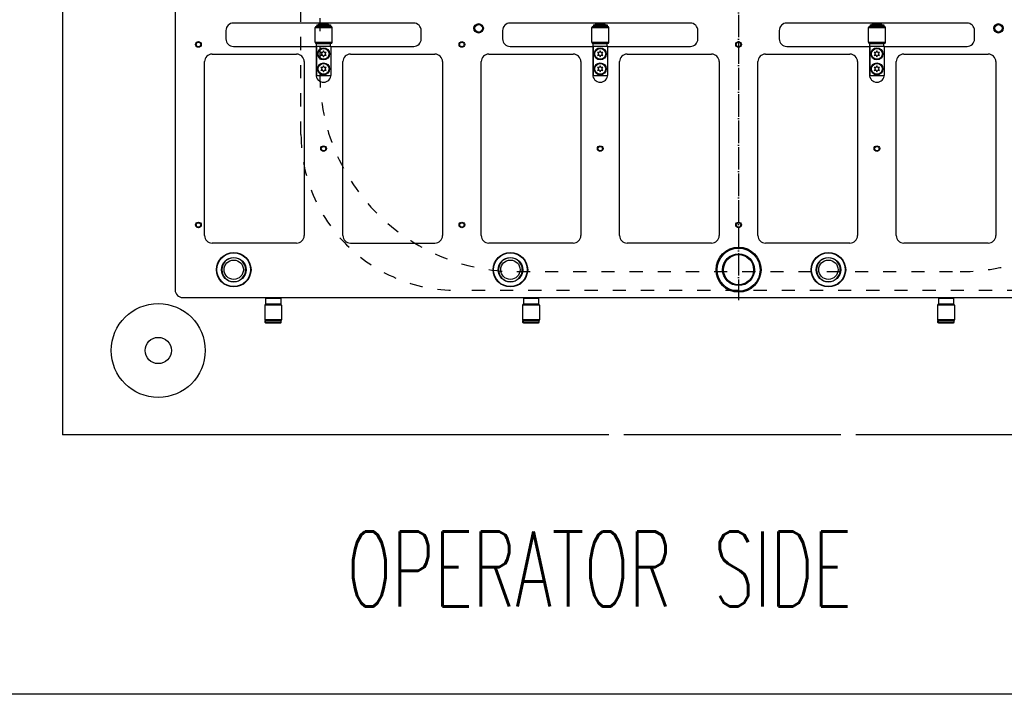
# Model space of a CAD drawing. Extents: x -1763 to 4575, y -3429 to 1051.
# Tile 36 of 174: x -383 to 141, y -2170 to -1811. Entities that reach past the tile are written whole.
import ezdxf

# ---------------------------------------------------------------- set-up
doc = ezdxf.new("R2010")
doc.units = 0
doc.linetypes.add('DASHED', pattern=[15, 7, -8])
doc.linetypes.add('DOT_CENTER', pattern=[14, 12, -1, 0, -1])
doc.layers.get('0').update_dxf_attribs({"linetype": 'CONTINUOUS'})
doc.layers.add('1', color=7, linetype='CONTINUOUS')
doc.styles.add('CONVERTER_1', font='txt.shx', dxfattribs={"width": 0.63})

# ---------------------------------------------------------------- blocks, each defined once
blk = doc.blocks.new('TEXT__610', base_point=(-2000, -2800))
at = {"layer": '1', "color": 1, "linetype": 'CONTINUOUS'}
blk.add_line((4500, -2170), (-700, -2170), dxfattribs=at)
blk = doc.blocks.new('HEADPLATE_TSK', base_point=(-401.37, -2707.76))
at = {"layer": '1', "color": 1, "linetype": 'DOT_CENTER'}
blk.add_line((0, -1483.75), (0, -1960), dxfattribs=at)
at = {"layer": '1', "color": 7, "linetype": 'DASHED'}
for p, q in [((-233, -1871.88), (-233, -1731.88)), ((-223, -1734.88), (-223, -1839.88)), ((-118, -1944.88), (118, -1944.88)), ((150, -1954.88), (-150, -1954.88)), ((-54.04, -2031.88), (-69.5, -2031.88)), ((69.5, -2031.88), (54.04, -2031.88))]:
    blk.add_line(p, q, dxfattribs=at)
at = {"layer": '1', "color": 7, "linetype": 'CONTINUOUS'}
for p, q in [((-360, -1756.72), (-360, -2031.88)), ((-69.5, -2031.88), (-360, -2031.88)), ((47.55, -2031.88), (-54.04, -2031.88)), ((54.04, -2031.88), (47.55, -2031.88)), ((370, -2031.88), (69.5, -2031.88))]:
    blk.add_line(p, q, dxfattribs=at)
for radius in [25, 7]:
    blk.add_circle((-309, -1986.88), radius, dxfattribs=at)
at = {"layer": '1', "color": 7, "linetype": 'DASHED'}
for centre, radius, start, end in [((-118, -1839.88), 105, 180, -90), ((118, -1839.88), 105, -90, 0), ((-150, -1871.88), 83, 180, -90)]:
    blk.add_arc(centre, radius, start, end, dxfattribs=at)
at = {"layer": '1', "color": 1, "style": 'CONVERTER_1', "width": 0.63}
blk.add_text('OPERATOR SIDE', height=40, dxfattribs=at).set_placement((-208.49, -2123.2))
blk = doc.blocks.new('DUT_BOARD__707', base_point=(284.31, -1929.7))
at = {"color": 1, "linetype": 'CONTINUOUS'}
for p, q in [((-280.31, -1829.02), (-235.31, -1829.02)), ((-206.65, -1829.02), (-161.65, -1829.02)), ((-132.99, -1829.02), (-87.99, -1829.02)), ((-59.33, -1829.02), (-14.33, -1829.02)), ((14.33, -1829.02), (59.33, -1829.02)), ((87.99, -1829.02), (132.99, -1829.02)), ((-284.31, -1925.7), (-284.31, -1833.02)), ((-231.31, -1833.02), (-231.31, -1925.7)), ((-210.65, -1925.7), (-210.65, -1833.02)), ((-157.65, -1833.02), (-157.65, -1925.7)), ((-136.99, -1925.7), (-136.99, -1833.02)), ((-83.99, -1833.02), (-83.99, -1925.7)), ((-63.33, -1925.7), (-63.33, -1833.02)), ((-10.33, -1833.02), (-10.33, -1925.7)), ((10.33, -1925.7), (10.33, -1833.02)), ((63.33, -1833.02), (63.33, -1925.7)), ((83.99, -1925.7), (83.99, -1833.02)), ((136.99, -1833.02), (136.99, -1925.7)), ((-235.31, -1929.7), (-280.31, -1929.7)), ((-206.65, -1929.7), (-161.65, -1929.7)), ((-87.99, -1929.7), (-132.99, -1929.7)), ((-14.33, -1929.7), (-59.33, -1929.7)), ((59.33, -1929.7), (14.33, -1929.7)), ((132.99, -1929.7), (87.99, -1929.7))]:
    blk.add_line(p, q, dxfattribs=at)
for centre, start, end in [((-280.31, -1833.02), 90, 180), ((-235.31, -1833.02), 0, 90), ((-206.65, -1833.02), 90, 180), ((-161.65, -1833.02), 0, 90), ((-132.99, -1833.02), 90, 180), ((-87.99, -1833.02), 0, 90), ((-59.33, -1833.02), 90, 180), ((-14.33, -1833.02), 0, 90), ((14.33, -1833.02), 90, 180), ((59.33, -1833.02), 0, 90), ((87.99, -1833.02), 90, 180), ((132.99, -1833.02), 0, 90), ((-280.31, -1925.7), 180, -90), ((-235.31, -1925.7), -90, 0), ((-206.65, -1925.7), 180, -90), ((-161.65, -1925.7), -90, 0), ((-132.99, -1925.7), 180, -90), ((-87.99, -1925.7), -90, 0), ((-59.33, -1925.7), 180, -90), ((-14.33, -1925.7), -90, 0), ((14.33, -1925.7), 180, -90), ((59.33, -1925.7), -90, 0), ((87.99, -1925.7), 180, -90), ((132.99, -1925.7), -90, 0)]:
    blk.add_arc(centre, 4, start, end, dxfattribs=at)
blk = doc.blocks.new('6960-0041-0_7__719', base_point=(-262.46, -1950.2))
at = {"color": 1, "linetype": 'CONTINUOUS'}
blk.add_circle((-268.81, -1943.85), 5.15, dxfattribs=at)
for start, end in [(0, 180), (180, 0)]:
    blk.add_arc((-268.81, -1943.85), 6.35, start, end, dxfattribs=at)
blk = doc.blocks.new('6960-0041-0_5__721', base_point=(54.18, -1950.2))
at = {"color": 1, "linetype": 'CONTINUOUS'}
blk.add_circle((47.83, -1943.85), 5.15, dxfattribs=at)
for start, end in [(0, 180), (180, 0)]:
    blk.add_arc((47.83, -1943.85), 6.35, start, end, dxfattribs=at)
blk = doc.blocks.new('6960-0041-0_6__722', base_point=(-115.14, -1950.2))
at = {"color": 1, "linetype": 'CONTINUOUS'}
blk.add_circle((-121.49, -1943.85), 5.15, dxfattribs=at)
for start, end in [(0, 180), (180, 0)]:
    blk.add_arc((-121.49, -1943.85), 6.35, start, end, dxfattribs=at)
blk = doc.blocks.new('HOLEPLUGS__723', base_point=(275.16, -1950.2))
for name, p in [('6960-0041-0_7__719', (-262.46, -1950.2)), ('6960-0041-0_6__722', (-115.14, -1950.2)), ('6960-0041-0_5__721', (54.18, -1950.2))]:
    blk.add_blockref(name, p)
blk = doc.blocks.new('21791-0S112_2__724', base_point=(85.66, -1511.91))
at = {"color": 1, "linetype": 'CONTINUOUS'}
for radius in [12, 11.45, 8.49, 8.03]:
    blk.add_circle((73.66, -1499.91), radius, dxfattribs=at)
blk = doc.blocks.new('21791-0S112_1__725', base_point=(-61.66, -1511.91))
at = {"color": 1, "linetype": 'CONTINUOUS'}
for radius in [12, 11.45, 8.49, 8.03]:
    blk.add_circle((-73.66, -1499.91), radius, dxfattribs=at)
blk = doc.blocks.new('21791-0S112__726', base_point=(12, -1955.85))
at = {"color": 1, "linetype": 'CONTINUOUS'}
for radius in [12, 11.45, 8.49, 8.02]:
    blk.add_circle((0, -1943.85), radius, dxfattribs=at)
blk = doc.blocks.new('BUSHINGS_INTERFACE__727', base_point=(85.66, -1955.85))
for name, p in [('21791-0S112_1__725', (-61.66, -1511.91)), ('21791-0S112_2__724', (85.66, -1511.91)), ('21791-0S112__726', (12, -1955.85))]:
    blk.add_blockref(name, p)
blk = doc.blocks.new('0515-2034-M3X12_1__728', base_point=(223.88, -1609.78))
at = {"color": 1, "linetype": 'CONTINUOUS'}
for p, q in [((219.59, -1606.08), (220.18, -1606.88)), ((220.58, -1606.19), (219.59, -1606.08)), ((220.18, -1606.88), (219.59, -1607.68)), ((219.59, -1607.68), (220.58, -1607.57)), ((220.98, -1605.28), (220.58, -1606.19)), ((220.58, -1607.57), (220.98, -1608.48)), ((221.38, -1606.19), (220.98, -1605.28)), ((220.98, -1608.48), (221.38, -1607.57)), ((222.37, -1606.08), (221.38, -1606.19)), ((221.38, -1607.57), (222.37, -1607.68)), ((221.78, -1606.88), (222.37, -1606.08)), ((222.37, -1607.68), (221.78, -1606.88))]:
    blk.add_line(p, q, dxfattribs=at)
blk.add_circle((220.98, -1606.88), 2.9, dxfattribs=at)
blk = doc.blocks.new('0515-2034_M3X12_0__729', base_point=(223.88, -1617.78))
at = {"color": 1, "linetype": 'CONTINUOUS'}
for p, q in [((219.59, -1614.08), (220.18, -1614.88)), ((220.58, -1614.19), (219.59, -1614.08)), ((220.98, -1613.28), (220.58, -1614.19)), ((221.38, -1614.19), (220.98, -1613.28)), ((222.37, -1614.08), (221.38, -1614.19)), ((221.78, -1614.88), (222.37, -1614.08)), ((220.18, -1614.88), (219.59, -1615.68)), ((219.59, -1615.68), (220.58, -1615.57)), ((220.58, -1615.57), (220.98, -1616.48)), ((220.98, -1616.48), (221.38, -1615.57)), ((221.38, -1615.57), (222.37, -1615.68)), ((222.37, -1615.68), (221.78, -1614.88))]:
    blk.add_line(p, q, dxfattribs=at)
blk.add_circle((220.98, -1614.88), 2.9, dxfattribs=at)
blk = doc.blocks.new('0515-2034_M3X12_11__730', base_point=(223.88, -1831.78))
at = {"color": 1, "linetype": 'CONTINUOUS'}
for p, q in [((219.59, -1828.08), (220.18, -1828.88)), ((220.58, -1828.19), (219.59, -1828.08)), ((220.18, -1828.88), (219.59, -1829.68)), ((219.59, -1829.68), (220.58, -1829.57)), ((220.98, -1827.28), (220.58, -1828.19)), ((220.58, -1829.57), (220.98, -1830.48)), ((221.38, -1828.19), (220.98, -1827.28)), ((220.98, -1830.48), (221.38, -1829.57)), ((222.37, -1828.08), (221.38, -1828.19)), ((221.38, -1829.57), (222.37, -1829.68)), ((221.78, -1828.88), (222.37, -1828.08)), ((222.37, -1829.68), (221.78, -1828.88))]:
    blk.add_line(p, q, dxfattribs=at)
blk.add_circle((220.98, -1828.88), 2.9, dxfattribs=at)
blk = doc.blocks.new('0515-2034_M3X12_12__731', base_point=(223.88, -1839.78))
at = {"color": 1, "linetype": 'CONTINUOUS'}
for p, q in [((219.59, -1836.08), (220.18, -1836.88)), ((220.58, -1836.19), (219.59, -1836.08)), ((220.18, -1836.88), (219.59, -1837.68)), ((219.59, -1837.68), (220.58, -1837.57)), ((220.98, -1835.28), (220.58, -1836.19)), ((220.58, -1837.57), (220.98, -1838.48)), ((221.38, -1836.19), (220.98, -1835.28)), ((220.98, -1838.48), (221.38, -1837.57)), ((222.37, -1836.08), (221.38, -1836.19)), ((221.38, -1837.57), (222.37, -1837.68)), ((221.78, -1836.88), (222.37, -1836.08)), ((222.37, -1837.68), (221.78, -1836.88))]:
    blk.add_line(p, q, dxfattribs=at)
blk.add_circle((220.98, -1836.88), 2.9, dxfattribs=at)
blk = doc.blocks.new('0515-2034_M3X12_13__732', base_point=(76.56, -1831.78))
at = {"color": 1, "linetype": 'CONTINUOUS'}
for p, q in [((72.27, -1828.08), (72.86, -1828.88)), ((73.26, -1828.19), (72.27, -1828.08)), ((72.86, -1828.88), (72.27, -1829.68)), ((72.27, -1829.68), (73.26, -1829.57)), ((73.66, -1827.28), (73.26, -1828.19)), ((73.26, -1829.57), (73.66, -1830.48)), ((74.06, -1828.19), (73.66, -1827.28)), ((73.66, -1830.48), (74.06, -1829.57)), ((75.05, -1828.08), (74.06, -1828.19)), ((74.06, -1829.57), (75.05, -1829.68)), ((74.46, -1828.88), (75.05, -1828.08)), ((75.05, -1829.68), (74.46, -1828.88))]:
    blk.add_line(p, q, dxfattribs=at)
blk.add_circle((73.66, -1828.88), 2.9, dxfattribs=at)
blk = doc.blocks.new('0515-2034_M3X12_10__733', base_point=(76.56, -1839.78))
at = {"color": 1, "linetype": 'CONTINUOUS'}
for p, q in [((72.27, -1836.08), (72.86, -1836.88)), ((73.26, -1836.19), (72.27, -1836.08)), ((72.86, -1836.88), (72.27, -1837.68)), ((72.27, -1837.68), (73.26, -1837.57)), ((73.66, -1835.28), (73.26, -1836.19)), ((73.26, -1837.57), (73.66, -1838.48)), ((74.06, -1836.19), (73.66, -1835.28)), ((73.66, -1838.48), (74.06, -1837.57)), ((75.05, -1836.08), (74.06, -1836.19)), ((74.06, -1837.57), (75.05, -1837.68)), ((74.46, -1836.88), (75.05, -1836.08)), ((75.05, -1837.68), (74.46, -1836.88))]:
    blk.add_line(p, q, dxfattribs=at)
blk.add_circle((73.66, -1836.88), 2.9, dxfattribs=at)
blk = doc.blocks.new('0515-2034_M3X12_2__734', base_point=(76.56, -1609.78))
at = {"color": 1, "linetype": 'CONTINUOUS'}
for p, q in [((72.27, -1606.08), (72.86, -1606.88)), ((73.26, -1606.19), (72.27, -1606.08)), ((72.86, -1606.88), (72.27, -1607.68)), ((72.27, -1607.68), (73.26, -1607.57)), ((73.66, -1605.28), (73.26, -1606.19)), ((73.26, -1607.57), (73.66, -1608.48)), ((74.06, -1606.19), (73.66, -1605.28)), ((73.66, -1608.48), (74.06, -1607.57)), ((75.05, -1606.08), (74.06, -1606.19)), ((74.06, -1607.57), (75.05, -1607.68)), ((74.46, -1606.88), (75.05, -1606.08)), ((75.05, -1607.68), (74.46, -1606.88))]:
    blk.add_line(p, q, dxfattribs=at)
blk.add_circle((73.66, -1606.88), 2.9, dxfattribs=at)
blk = doc.blocks.new('0515-2034_M3X12_3__735', base_point=(76.56, -1617.78))
at = {"color": 1, "linetype": 'CONTINUOUS'}
for p, q in [((72.27, -1614.08), (72.86, -1614.88)), ((73.26, -1614.19), (72.27, -1614.08)), ((73.66, -1613.28), (73.26, -1614.19)), ((74.06, -1614.19), (73.66, -1613.28)), ((75.05, -1614.08), (74.06, -1614.19)), ((74.46, -1614.88), (75.05, -1614.08)), ((72.86, -1614.88), (72.27, -1615.68)), ((72.27, -1615.68), (73.26, -1615.57)), ((73.26, -1615.57), (73.66, -1616.48)), ((73.66, -1616.48), (74.06, -1615.57)), ((74.06, -1615.57), (75.05, -1615.68)), ((75.05, -1615.68), (74.46, -1614.88))]:
    blk.add_line(p, q, dxfattribs=at)
blk.add_circle((73.66, -1614.88), 2.9, dxfattribs=at)
blk = doc.blocks.new('0515-2034_M3X12_3__736', base_point=(-70.76, -1617.78))
at = {"color": 1, "linetype": 'CONTINUOUS'}
for p, q in [((-75.05, -1614.08), (-74.46, -1614.88)), ((-74.06, -1614.19), (-75.05, -1614.08)), ((-73.66, -1613.28), (-74.06, -1614.19)), ((-73.26, -1614.19), (-73.66, -1613.28)), ((-72.27, -1614.08), (-73.26, -1614.19)), ((-72.86, -1614.88), (-72.27, -1614.08)), ((-74.46, -1614.88), (-75.05, -1615.68)), ((-75.05, -1615.68), (-74.06, -1615.57)), ((-74.06, -1615.57), (-73.66, -1616.48)), ((-73.66, -1616.48), (-73.26, -1615.57)), ((-73.26, -1615.57), (-72.27, -1615.68)), ((-72.27, -1615.68), (-72.86, -1614.88))]:
    blk.add_line(p, q, dxfattribs=at)
blk.add_circle((-73.66, -1614.88), 2.9, dxfattribs=at)
blk = doc.blocks.new('0515-2034_M3X12_8__737', base_point=(-70.76, -1839.78))
at = {"color": 1, "linetype": 'CONTINUOUS'}
for p, q in [((-75.05, -1836.08), (-74.46, -1836.88)), ((-74.06, -1836.19), (-75.05, -1836.08)), ((-74.46, -1836.88), (-75.05, -1837.68)), ((-75.05, -1837.68), (-74.06, -1837.57)), ((-73.66, -1835.28), (-74.06, -1836.19)), ((-74.06, -1837.57), (-73.66, -1838.48)), ((-73.26, -1836.19), (-73.66, -1835.28)), ((-73.66, -1838.48), (-73.26, -1837.57)), ((-72.27, -1836.08), (-73.26, -1836.19)), ((-73.26, -1837.57), (-72.27, -1837.68)), ((-72.86, -1836.88), (-72.27, -1836.08)), ((-72.27, -1837.68), (-72.86, -1836.88))]:
    blk.add_line(p, q, dxfattribs=at)
blk.add_circle((-73.66, -1836.88), 2.9, dxfattribs=at)
blk = doc.blocks.new('0515-2034_M3X12_9__738', base_point=(-70.76, -1831.78))
at = {"color": 1, "linetype": 'CONTINUOUS'}
for p, q in [((-75.05, -1828.08), (-74.46, -1828.88)), ((-74.06, -1828.19), (-75.05, -1828.08)), ((-74.46, -1828.88), (-75.05, -1829.68)), ((-75.05, -1829.68), (-74.06, -1829.57)), ((-73.66, -1827.28), (-74.06, -1828.19)), ((-74.06, -1829.57), (-73.66, -1830.48)), ((-73.26, -1828.19), (-73.66, -1827.28)), ((-73.66, -1830.48), (-73.26, -1829.57)), ((-72.27, -1828.08), (-73.26, -1828.19)), ((-73.26, -1829.57), (-72.27, -1829.68)), ((-72.86, -1828.88), (-72.27, -1828.08)), ((-72.27, -1829.68), (-72.86, -1828.88))]:
    blk.add_line(p, q, dxfattribs=at)
blk.add_circle((-73.66, -1828.88), 2.9, dxfattribs=at)
blk = doc.blocks.new('0515-2034_M3X12_6__739', base_point=(-218.08, -1839.78))
at = {"color": 1, "linetype": 'CONTINUOUS'}
for p, q in [((-222.37, -1836.08), (-221.78, -1836.88)), ((-221.38, -1836.19), (-222.37, -1836.08)), ((-221.78, -1836.88), (-222.37, -1837.68)), ((-222.37, -1837.68), (-221.38, -1837.57)), ((-220.98, -1835.28), (-221.38, -1836.19)), ((-221.38, -1837.57), (-220.98, -1838.48)), ((-220.58, -1836.19), (-220.98, -1835.28)), ((-220.98, -1838.48), (-220.58, -1837.57)), ((-219.59, -1836.08), (-220.58, -1836.19)), ((-220.58, -1837.57), (-219.59, -1837.68)), ((-220.18, -1836.88), (-219.59, -1836.08)), ((-219.59, -1837.68), (-220.18, -1836.88))]:
    blk.add_line(p, q, dxfattribs=at)
blk.add_circle((-220.98, -1836.88), 2.9, dxfattribs=at)
blk = doc.blocks.new('0515-2034_M3X12_7__740', base_point=(-218.08, -1831.78))
at = {"color": 1, "linetype": 'CONTINUOUS'}
for p, q in [((-222.37, -1828.08), (-221.78, -1828.88)), ((-221.38, -1828.19), (-222.37, -1828.08)), ((-221.78, -1828.88), (-222.37, -1829.68)), ((-222.37, -1829.68), (-221.38, -1829.57)), ((-220.98, -1827.28), (-221.38, -1828.19)), ((-221.38, -1829.57), (-220.98, -1830.48)), ((-220.58, -1828.19), (-220.98, -1827.28)), ((-220.98, -1830.48), (-220.58, -1829.57)), ((-219.59, -1828.08), (-220.58, -1828.19)), ((-220.58, -1829.57), (-219.59, -1829.68)), ((-220.18, -1828.88), (-219.59, -1828.08)), ((-219.59, -1829.68), (-220.18, -1828.88))]:
    blk.add_line(p, q, dxfattribs=at)
blk.add_circle((-220.98, -1828.88), 2.9, dxfattribs=at)
blk = doc.blocks.new('0515-2034_M3X12_5__741', base_point=(-218.08, -1617.78))
at = {"color": 1, "linetype": 'CONTINUOUS'}
for p, q in [((-222.37, -1614.08), (-221.78, -1614.88)), ((-221.38, -1614.19), (-222.37, -1614.08)), ((-220.98, -1613.28), (-221.38, -1614.19)), ((-220.58, -1614.19), (-220.98, -1613.28)), ((-219.59, -1614.08), (-220.58, -1614.19)), ((-220.18, -1614.88), (-219.59, -1614.08)), ((-221.78, -1614.88), (-222.37, -1615.68)), ((-222.37, -1615.68), (-221.38, -1615.57)), ((-221.38, -1615.57), (-220.98, -1616.48)), ((-220.98, -1616.48), (-220.58, -1615.57)), ((-220.58, -1615.57), (-219.59, -1615.68)), ((-219.59, -1615.68), (-220.18, -1614.88))]:
    blk.add_line(p, q, dxfattribs=at)
blk.add_circle((-220.98, -1614.88), 2.9, dxfattribs=at)
blk = doc.blocks.new('0515-2034_M3X12_4__742', base_point=(-218.08, -1609.78))
at = {"color": 1, "linetype": 'CONTINUOUS'}
for p, q in [((-222.37, -1606.08), (-221.78, -1606.88)), ((-221.38, -1606.19), (-222.37, -1606.08)), ((-221.78, -1606.88), (-222.37, -1607.68)), ((-222.37, -1607.68), (-221.38, -1607.57)), ((-220.98, -1605.28), (-221.38, -1606.19)), ((-221.38, -1607.57), (-220.98, -1608.48)), ((-220.58, -1606.19), (-220.98, -1605.28)), ((-220.98, -1608.48), (-220.58, -1607.57)), ((-219.59, -1606.08), (-220.58, -1606.19)), ((-220.58, -1607.57), (-219.59, -1607.68)), ((-220.18, -1606.88), (-219.59, -1606.08)), ((-219.59, -1607.68), (-220.18, -1606.88))]:
    blk.add_line(p, q, dxfattribs=at)
blk.add_circle((-220.98, -1606.88), 2.9, dxfattribs=at)
blk = doc.blocks.new('0515-2034_M3X12_2__743', base_point=(-70.76, -1609.78))
at = {"color": 1, "linetype": 'CONTINUOUS'}
for p, q in [((-75.05, -1606.08), (-74.46, -1606.88)), ((-74.06, -1606.19), (-75.05, -1606.08)), ((-74.46, -1606.88), (-75.05, -1607.68)), ((-75.05, -1607.68), (-74.06, -1607.57)), ((-73.66, -1605.28), (-74.06, -1606.19)), ((-74.06, -1607.57), (-73.66, -1608.48)), ((-73.26, -1606.19), (-73.66, -1605.28)), ((-73.66, -1608.48), (-73.26, -1607.57)), ((-72.27, -1606.08), (-73.26, -1606.19)), ((-73.26, -1607.57), (-72.27, -1607.68)), ((-72.86, -1606.88), (-72.27, -1606.08)), ((-72.27, -1607.68), (-72.86, -1606.88))]:
    blk.add_line(p, q, dxfattribs=at)
blk.add_circle((-73.66, -1606.88), 2.9, dxfattribs=at)
blk = doc.blocks.new('SCREWSET_STIFFENER__744', base_point=(223.88, -1839.78))
for name, p in [('0515-2034_M3X12_4__742', (-218.08, -1609.78)), ('0515-2034_M3X12_2__743', (-70.76, -1609.78)), ('0515-2034_M3X12_2__734', (76.56, -1609.78)), ('0515-2034-M3X12_1__728', (223.88, -1609.78)), ('0515-2034_M3X12_5__741', (-218.08, -1617.78)), ('0515-2034_M3X12_3__736', (-70.76, -1617.78)), ('0515-2034_M3X12_3__735', (76.56, -1617.78)), ('0515-2034_M3X12_0__729', (223.88, -1617.78)), ('0515-2034_M3X12_7__740', (-218.08, -1831.78)), ('0515-2034_M3X12_9__738', (-70.76, -1831.78)), ('0515-2034_M3X12_13__732', (76.56, -1831.78)), ('0515-2034_M3X12_11__730', (223.88, -1831.78)), ('0515-2034_M3X12_6__739', (-218.08, -1839.78)), ('0515-2034_M3X12_8__737', (-70.76, -1839.78)), ('0515-2034_M3X12_10__733', (76.56, -1839.78)), ('0515-2034_M3X12_12__731', (223.88, -1839.78))]:
    blk.add_blockref(name, p)
blk = doc.blocks.new('24791-0S111__750', base_point=(-243.81, -1962.18))
at = {"color": 1, "linetype": 'CONTINUOUS'}
for p, q in [((-251.61, -1958.88), (-251.81, -1959.08)), ((-251.81, -1959.08), (-251.81, -1961.98)), ((-251.81, -1959.08), (-247.81, -1959.08)), ((-251.61, -1958.88), (-247.81, -1958.88)), ((-247.81, -1958.88), (-244.01, -1958.88)), ((-247.81, -1959.08), (-243.81, -1959.08)), ((-244.01, -1958.88), (-243.81, -1959.08)), ((-243.81, -1959.08), (-243.81, -1961.98)), ((-251.81, -1961.98), (-247.81, -1961.98)), ((-251.61, -1962.18), (-251.81, -1961.98)), ((-251.61, -1962.18), (-247.81, -1962.18)), ((-247.81, -1961.98), (-243.81, -1961.98)), ((-247.81, -1962.18), (-244.01, -1962.18)), ((-244.01, -1962.18), (-243.81, -1961.98))]:
    blk.add_line(p, q, dxfattribs=at)
blk = doc.blocks.new('BEARING_HK0509__751', base_point=(-243.31, -1971.18))
at = {"color": 1, "linetype": 'CONTINUOUS'}
for p, q in [((-243.31, -1962.78), (-252.31, -1962.78)), ((-252.31, -1962.78), (-252.31, -1970.58)), ((-251.61, -1962.18), (-251.71, -1962.18)), ((-251.61, -1962.18), (-247.81, -1962.18)), ((-247.81, -1962.18), (-244.01, -1962.18)), ((-243.91, -1962.18), (-244.01, -1962.18)), ((-243.31, -1962.78), (-243.31, -1970.58)), ((-243.31, -1970.58), (-252.31, -1970.58)), ((-250.31, -1971.18), (-251.71, -1971.18)), ((-245.31, -1971.18), (-250.31, -1971.18)), ((-243.91, -1971.18), (-245.31, -1971.18))]:
    blk.add_line(p, q, dxfattribs=at)
for centre, start, end in [((-251.71, -1962.78), 90, 180), ((-243.91, -1962.78), 0, 90), ((-251.71, -1970.58), 180, -90), ((-243.91, -1970.58), -90, 0)]:
    blk.add_arc(centre, 0.6, start, end, dxfattribs=at)
blk = doc.blocks.new('E2812-23753-0__752', base_point=(-243.51, -1972.18))
at = {"color": 1, "linetype": 'CONTINUOUS'}
for p, q in [((-250.31, -1958.68), (-250.31, -1958.88)), ((-245.31, -1958.68), (-245.31, -1958.88)), ((-252.11, -1971.88), (-252.11, -1971.18)), ((-252.11, -1971.18), (-251.71, -1971.18)), ((-250.31, -1971.18), (-251.71, -1971.18)), ((-245.31, -1971.18), (-250.31, -1971.18)), ((-243.91, -1971.18), (-245.31, -1971.18)), ((-243.91, -1971.18), (-243.51, -1971.18)), ((-243.51, -1971.88), (-243.51, -1971.18)), ((-251.81, -1972.18), (-252.11, -1971.88)), ((-252.11, -1971.88), (-243.51, -1971.88)), ((-251.81, -1972.18), (-243.81, -1972.18)), ((-243.81, -1972.18), (-243.51, -1971.88))]:
    blk.add_line(p, q, dxfattribs=at)
blk = doc.blocks.new('BEARING_ASSY1_4__753', base_point=(-243.31, -1972.18))
for name, p in [('E2812-23753-0__752', (-243.51, -1972.18)), ('24791-0S111__750', (-243.81, -1962.18)), ('BEARING_HK0509__751', (-243.31, -1971.18))]:
    blk.add_blockref(name, p)
blk = doc.blocks.new('24791-0S111__754', base_point=(-106.49, -1962.18))
at = {"color": 1, "linetype": 'CONTINUOUS'}
for p, q in [((-114.29, -1958.88), (-114.49, -1959.08)), ((-114.49, -1959.08), (-114.49, -1961.98)), ((-114.49, -1959.08), (-110.49, -1959.08)), ((-114.29, -1958.88), (-110.49, -1958.88)), ((-110.49, -1958.88), (-106.69, -1958.88)), ((-110.49, -1959.08), (-106.49, -1959.08)), ((-106.69, -1958.88), (-106.49, -1959.08)), ((-106.49, -1959.08), (-106.49, -1961.98)), ((-114.49, -1961.98), (-110.49, -1961.98)), ((-114.29, -1962.18), (-114.49, -1961.98)), ((-114.29, -1962.18), (-110.49, -1962.18)), ((-110.49, -1961.98), (-106.49, -1961.98)), ((-110.49, -1962.18), (-106.69, -1962.18)), ((-106.69, -1962.18), (-106.49, -1961.98))]:
    blk.add_line(p, q, dxfattribs=at)
blk = doc.blocks.new('BEARING_HK0509__755', base_point=(-105.99, -1971.18))
at = {"color": 1, "linetype": 'CONTINUOUS'}
for p, q in [((-114.99, -1962.78), (-114.99, -1970.58)), ((-105.99, -1962.78), (-114.99, -1962.78)), ((-114.29, -1962.18), (-114.39, -1962.18)), ((-114.29, -1962.18), (-110.49, -1962.18)), ((-110.49, -1962.18), (-106.69, -1962.18)), ((-106.59, -1962.18), (-106.69, -1962.18)), ((-105.99, -1962.78), (-105.99, -1970.58)), ((-105.99, -1970.58), (-114.99, -1970.58)), ((-112.99, -1971.18), (-114.39, -1971.18)), ((-107.99, -1971.18), (-112.99, -1971.18)), ((-106.59, -1971.18), (-107.99, -1971.18))]:
    blk.add_line(p, q, dxfattribs=at)
for centre, start, end in [((-114.39, -1962.78), 90, 180), ((-106.59, -1962.78), 0, 90), ((-114.39, -1970.58), 180, -90), ((-106.59, -1970.58), -90, 0)]:
    blk.add_arc(centre, 0.6, start, end, dxfattribs=at)
blk = doc.blocks.new('E2812-23753-0__756', base_point=(-106.19, -1972.18))
at = {"color": 1, "linetype": 'CONTINUOUS'}
for p, q in [((-112.99, -1958.68), (-112.99, -1958.88)), ((-107.99, -1958.68), (-107.99, -1958.88)), ((-114.79, -1971.18), (-114.39, -1971.18)), ((-114.79, -1971.88), (-114.79, -1971.18)), ((-112.99, -1971.18), (-114.39, -1971.18)), ((-107.99, -1971.18), (-112.99, -1971.18)), ((-106.59, -1971.18), (-107.99, -1971.18)), ((-106.59, -1971.18), (-106.19, -1971.18)), ((-106.19, -1971.88), (-106.19, -1971.18)), ((-114.79, -1971.88), (-106.19, -1971.88)), ((-114.49, -1972.18), (-114.79, -1971.88)), ((-114.49, -1972.18), (-106.49, -1972.18)), ((-106.49, -1972.18), (-106.19, -1971.88))]:
    blk.add_line(p, q, dxfattribs=at)
blk = doc.blocks.new('BEARING_ASSY1_5__757', base_point=(-105.99, -1972.18))
for name, p in [('E2812-23753-0__756', (-106.19, -1972.18)), ('24791-0S111__754', (-106.49, -1962.18)), ('BEARING_HK0509__755', (-105.99, -1971.18))]:
    blk.add_blockref(name, p)
blk = doc.blocks.new('24791-0S111__762', base_point=(114.49, -1962.18))
at = {"color": 1, "linetype": 'CONTINUOUS'}
for p, q in [((106.69, -1958.88), (106.49, -1959.08)), ((106.49, -1959.08), (106.49, -1961.98)), ((106.49, -1959.08), (110.49, -1959.08)), ((106.69, -1958.88), (110.49, -1958.88)), ((110.49, -1958.88), (114.29, -1958.88)), ((110.49, -1959.08), (114.49, -1959.08)), ((114.29, -1958.88), (114.49, -1959.08)), ((114.49, -1959.08), (114.49, -1961.98)), ((106.49, -1961.98), (110.49, -1961.98)), ((106.69, -1962.18), (106.49, -1961.98)), ((106.69, -1962.18), (110.49, -1962.18)), ((110.49, -1961.98), (114.49, -1961.98)), ((110.49, -1962.18), (114.29, -1962.18)), ((114.29, -1962.18), (114.49, -1961.98))]:
    blk.add_line(p, q, dxfattribs=at)
blk = doc.blocks.new('BEARING_HK0509__763', base_point=(114.99, -1971.18))
at = {"color": 1, "linetype": 'CONTINUOUS'}
for p, q in [((105.99, -1962.78), (105.99, -1970.58)), ((114.99, -1962.78), (105.99, -1962.78)), ((106.69, -1962.18), (106.59, -1962.18)), ((106.69, -1962.18), (110.49, -1962.18)), ((110.49, -1962.18), (114.29, -1962.18)), ((114.39, -1962.18), (114.29, -1962.18)), ((114.99, -1962.78), (114.99, -1970.58)), ((114.99, -1970.58), (105.99, -1970.58)), ((107.99, -1971.18), (106.59, -1971.18)), ((112.99, -1971.18), (107.99, -1971.18)), ((114.39, -1971.18), (112.99, -1971.18))]:
    blk.add_line(p, q, dxfattribs=at)
for centre, start, end in [((106.59, -1962.78), 90, 180), ((114.39, -1962.78), 0, 90), ((106.59, -1970.58), 180, -90), ((114.39, -1970.58), -90, 0)]:
    blk.add_arc(centre, 0.6, start, end, dxfattribs=at)
blk = doc.blocks.new('E2812-23753-0__764', base_point=(114.79, -1972.18))
at = {"color": 1, "linetype": 'CONTINUOUS'}
for p, q in [((107.99, -1958.68), (107.99, -1958.88)), ((112.99, -1958.68), (112.99, -1958.88)), ((106.19, -1971.18), (106.59, -1971.18)), ((106.19, -1971.88), (106.19, -1971.18)), ((107.99, -1971.18), (106.59, -1971.18)), ((112.99, -1971.18), (107.99, -1971.18)), ((114.39, -1971.18), (112.99, -1971.18)), ((114.39, -1971.18), (114.79, -1971.18)), ((114.79, -1971.88), (114.79, -1971.18)), ((106.49, -1972.18), (106.19, -1971.88)), ((106.19, -1971.88), (114.79, -1971.88)), ((106.49, -1972.18), (114.49, -1972.18)), ((114.49, -1972.18), (114.79, -1971.88))]:
    blk.add_line(p, q, dxfattribs=at)
blk = doc.blocks.new('BEARING_ASSY1_7__765', base_point=(114.99, -1972.18))
for name, p in [('E2812-23753-0__764', (114.79, -1972.18)), ('24791-0S111__762', (114.49, -1962.18)), ('BEARING_HK0509__763', (114.99, -1971.18))]:
    blk.add_blockref(name, p)
blk = doc.blocks.new('BEARING_HK0509__770', base_point=(78.16, -1823.28))
at = {"color": 1, "linetype": 'CONTINUOUS'}
for p, q in [((69.16, -1822.68), (69.16, -1814.88)), ((69.16, -1814.88), (78.16, -1814.88)), ((69.76, -1814.28), (77.56, -1814.28)), ((78.16, -1822.68), (78.16, -1814.88)), ((69.16, -1822.68), (78.16, -1822.68)), ((69.76, -1823.28), (69.96, -1823.28)), ((69.96, -1823.28), (71.16, -1823.28)), ((71.16, -1823.28), (76.16, -1823.28)), ((76.16, -1823.28), (77.36, -1823.28)), ((77.36, -1823.28), (77.56, -1823.28))]:
    blk.add_line(p, q, dxfattribs=at)
for centre, start, end in [((69.76, -1814.88), 90, 180), ((77.56, -1814.88), 0, 90), ((69.76, -1822.68), 180, -90), ((77.56, -1822.68), -90, 0)]:
    blk.add_arc(centre, 0.6, start, end, dxfattribs=at)
blk = doc.blocks.new('WASHER1__771', base_point=(77.31, -1814.08))
at = {"color": 1, "linetype": 'CONTINUOUS'}
for p, q in [((70.01, -1813.48), (77.31, -1813.48)), ((70.01, -1813.48), (70.01, -1814.08)), ((77.31, -1813.48), (77.31, -1814.08)), ((70.01, -1814.08), (71.16, -1814.08)), ((71.16, -1814.08), (72.06, -1814.08)), ((72.06, -1814.08), (73.66, -1814.08)), ((73.66, -1814.08), (75.26, -1814.08)), ((75.26, -1814.08), (76.16, -1814.08)), ((76.16, -1814.08), (77.31, -1814.08))]:
    blk.add_line(p, q, dxfattribs=at)
blk = doc.blocks.new('23796-0S111__772', base_point=(77.46, -1840.38))
at = {"color": 1, "linetype": 'CONTINUOUS'}
for p, q in [((71.36, -1812.78), (71.16, -1812.98)), ((71.16, -1813.38), (71.16, -1812.98)), ((71.16, -1812.98), (73.66, -1812.98)), ((71.16, -1813.38), (72.06, -1813.38)), ((75.96, -1812.78), (71.36, -1812.78)), ((72.06, -1813.38), (72.06, -1813.48)), ((72.06, -1813.38), (73.66, -1813.38)), ((73.66, -1812.98), (76.16, -1812.98)), ((73.66, -1813.38), (75.26, -1813.38)), ((75.26, -1813.38), (75.26, -1813.48)), ((75.26, -1813.38), (76.16, -1813.38)), ((75.96, -1812.78), (76.16, -1812.98)), ((76.16, -1813.38), (76.16, -1812.98)), ((71.16, -1814.28), (71.16, -1814.08)), ((71.16, -1814.08), (72.06, -1814.08)), ((72.06, -1814.08), (73.66, -1814.08)), ((73.66, -1814.08), (75.26, -1814.08)), ((75.26, -1814.08), (76.16, -1814.08)), ((76.16, -1814.28), (76.16, -1814.08)), ((69.96, -1824.88), (69.96, -1823.28)), ((69.96, -1823.28), (71.16, -1823.28)), ((71.16, -1823.28), (76.16, -1823.28)), ((76.16, -1823.28), (77.36, -1823.28)), ((77.36, -1824.88), (77.36, -1823.28)), ((69.86, -1824.88), (69.86, -1840.38)), ((69.96, -1824.88), (69.86, -1824.88)), ((77.36, -1824.88), (69.96, -1824.88)), ((77.46, -1824.88), (77.36, -1824.88)), ((77.46, -1824.88), (77.46, -1840.38)), ((69.86, -1840.38), (77.46, -1840.38))]:
    blk.add_line(p, q, dxfattribs=at)
for centre in [(73.66, -1828.88), (73.66, -1836.88)]:
    blk.add_circle(centre, 3.2, dxfattribs=at)
blk = doc.blocks.new('BEARING_ASSY2_6__773', base_point=(78.16, -1840.38))
for name, p in [('23796-0S111__772', (77.46, -1840.38)), ('WASHER1__771', (77.31, -1814.08)), ('BEARING_HK0509__770', (78.16, -1823.28))]:
    blk.add_blockref(name, p)
blk = doc.blocks.new('WASHER1__782', base_point=(-70.01, -1814.08))
at = {"color": 1, "linetype": 'CONTINUOUS'}
for p, q in [((-77.31, -1813.48), (-77.31, -1814.08)), ((-77.31, -1813.48), (-70.01, -1813.48)), ((-70.01, -1813.48), (-70.01, -1814.08)), ((-77.31, -1814.08), (-76.16, -1814.08)), ((-76.16, -1814.08), (-75.26, -1814.08)), ((-75.26, -1814.08), (-73.66, -1814.08)), ((-73.66, -1814.08), (-72.06, -1814.08)), ((-72.06, -1814.08), (-71.16, -1814.08)), ((-71.16, -1814.08), (-70.01, -1814.08))]:
    blk.add_line(p, q, dxfattribs=at)
blk = doc.blocks.new('23796-0S111__783', base_point=(-69.86, -1840.38))
at = {"color": 1, "linetype": 'CONTINUOUS'}
for p, q in [((-75.96, -1812.78), (-76.16, -1812.98)), ((-76.16, -1812.98), (-73.66, -1812.98)), ((-76.16, -1813.38), (-76.16, -1812.98)), ((-76.16, -1813.38), (-75.26, -1813.38)), ((-71.36, -1812.78), (-75.96, -1812.78)), ((-75.26, -1813.38), (-75.26, -1813.48)), ((-75.26, -1813.38), (-73.66, -1813.38)), ((-73.66, -1812.98), (-71.16, -1812.98)), ((-73.66, -1813.38), (-72.06, -1813.38)), ((-72.06, -1813.38), (-71.16, -1813.38)), ((-72.06, -1813.38), (-72.06, -1813.48)), ((-71.36, -1812.78), (-71.16, -1812.98)), ((-71.16, -1813.38), (-71.16, -1812.98)), ((-76.16, -1814.08), (-75.26, -1814.08)), ((-76.16, -1814.28), (-76.16, -1814.08)), ((-75.26, -1814.08), (-73.66, -1814.08)), ((-73.66, -1814.08), (-72.06, -1814.08)), ((-72.06, -1814.08), (-71.16, -1814.08)), ((-71.16, -1814.28), (-71.16, -1814.08)), ((-77.36, -1823.28), (-76.16, -1823.28)), ((-77.36, -1824.88), (-77.36, -1823.28)), ((-76.16, -1823.28), (-71.16, -1823.28)), ((-71.16, -1823.28), (-69.96, -1823.28)), ((-69.96, -1824.88), (-69.96, -1823.28)), ((-77.36, -1824.88), (-77.46, -1824.88)), ((-77.46, -1824.88), (-77.46, -1840.38)), ((-69.96, -1824.88), (-77.36, -1824.88)), ((-69.86, -1824.88), (-69.96, -1824.88)), ((-69.86, -1824.88), (-69.86, -1840.38)), ((-77.46, -1840.38), (-69.86, -1840.38))]:
    blk.add_line(p, q, dxfattribs=at)
for centre in [(-73.66, -1828.88), (-73.66, -1836.88)]:
    blk.add_circle(centre, 3.2, dxfattribs=at)
blk = doc.blocks.new('BEARING_HK0509__784', base_point=(-69.16, -1823.28))
at = {"color": 1, "linetype": 'CONTINUOUS'}
for p, q in [((-78.16, -1822.68), (-78.16, -1814.88)), ((-78.16, -1814.88), (-69.16, -1814.88)), ((-77.56, -1814.28), (-69.76, -1814.28)), ((-69.16, -1822.68), (-69.16, -1814.88)), ((-78.16, -1822.68), (-69.16, -1822.68)), ((-77.56, -1823.28), (-77.36, -1823.28)), ((-77.36, -1823.28), (-76.16, -1823.28)), ((-76.16, -1823.28), (-71.16, -1823.28)), ((-71.16, -1823.28), (-69.96, -1823.28)), ((-69.96, -1823.28), (-69.76, -1823.28))]:
    blk.add_line(p, q, dxfattribs=at)
for centre, start, end in [((-77.56, -1814.88), 90, 180), ((-69.76, -1814.88), 0, 90), ((-77.56, -1822.68), 180, -90), ((-69.76, -1822.68), -90, 0)]:
    blk.add_arc(centre, 0.6, start, end, dxfattribs=at)
blk = doc.blocks.new('BEARING_ASSY2_5__785', base_point=(-69.16, -1840.38))
for name, p in [('23796-0S111__783', (-69.86, -1840.38)), ('WASHER1__782', (-70.01, -1814.08)), ('BEARING_HK0509__784', (-69.16, -1823.28))]:
    blk.add_blockref(name, p)
blk = doc.blocks.new('WASHER1__790', base_point=(-217.33, -1814.08))
at = {"color": 1, "linetype": 'CONTINUOUS'}
for p, q in [((-224.63, -1813.48), (-217.33, -1813.48)), ((-224.63, -1813.48), (-224.63, -1814.08)), ((-217.33, -1813.48), (-217.33, -1814.08)), ((-224.63, -1814.08), (-223.48, -1814.08)), ((-223.48, -1814.08), (-222.58, -1814.08)), ((-222.58, -1814.08), (-220.98, -1814.08)), ((-220.98, -1814.08), (-219.38, -1814.08)), ((-219.38, -1814.08), (-218.48, -1814.08)), ((-218.48, -1814.08), (-217.33, -1814.08))]:
    blk.add_line(p, q, dxfattribs=at)
blk = doc.blocks.new('23796-0S111__791', base_point=(-217.18, -1840.38))
at = {"color": 1, "linetype": 'CONTINUOUS'}
for p, q in [((-223.28, -1812.78), (-223.48, -1812.98)), ((-223.48, -1812.98), (-220.98, -1812.98)), ((-223.48, -1813.38), (-223.48, -1812.98)), ((-223.48, -1813.38), (-222.58, -1813.38)), ((-218.68, -1812.78), (-223.28, -1812.78)), ((-222.58, -1813.38), (-222.58, -1813.48)), ((-222.58, -1813.38), (-220.98, -1813.38)), ((-220.98, -1812.98), (-218.48, -1812.98)), ((-220.98, -1813.38), (-219.38, -1813.38)), ((-219.38, -1813.38), (-219.38, -1813.48)), ((-219.38, -1813.38), (-218.48, -1813.38)), ((-218.68, -1812.78), (-218.48, -1812.98)), ((-218.48, -1813.38), (-218.48, -1812.98)), ((-223.48, -1814.28), (-223.48, -1814.08)), ((-223.48, -1814.08), (-222.58, -1814.08)), ((-222.58, -1814.08), (-220.98, -1814.08)), ((-220.98, -1814.08), (-219.38, -1814.08)), ((-219.38, -1814.08), (-218.48, -1814.08)), ((-218.48, -1814.28), (-218.48, -1814.08)), ((-224.68, -1824.88), (-224.68, -1823.28)), ((-224.68, -1823.28), (-223.48, -1823.28)), ((-223.48, -1823.28), (-218.48, -1823.28)), ((-218.48, -1823.28), (-217.28, -1823.28)), ((-217.28, -1824.88), (-217.28, -1823.28)), ((-224.78, -1824.88), (-224.78, -1840.38)), ((-224.68, -1824.88), (-224.78, -1824.88)), ((-217.28, -1824.88), (-224.68, -1824.88)), ((-217.18, -1824.88), (-217.28, -1824.88)), ((-217.18, -1824.88), (-217.18, -1840.38)), ((-224.78, -1840.38), (-217.18, -1840.38))]:
    blk.add_line(p, q, dxfattribs=at)
for centre in [(-220.98, -1828.88), (-220.98, -1836.88)]:
    blk.add_circle(centre, 3.2, dxfattribs=at)
blk = doc.blocks.new('BEARING_HK0509__792', base_point=(-216.48, -1823.28))
at = {"color": 1, "linetype": 'CONTINUOUS'}
for p, q in [((-225.48, -1822.68), (-225.48, -1814.88)), ((-225.48, -1814.88), (-216.48, -1814.88)), ((-224.88, -1814.28), (-217.08, -1814.28)), ((-216.48, -1822.68), (-216.48, -1814.88)), ((-225.48, -1822.68), (-216.48, -1822.68)), ((-224.88, -1823.28), (-224.68, -1823.28)), ((-224.68, -1823.28), (-223.48, -1823.28)), ((-223.48, -1823.28), (-218.48, -1823.28)), ((-218.48, -1823.28), (-217.28, -1823.28)), ((-217.28, -1823.28), (-217.08, -1823.28))]:
    blk.add_line(p, q, dxfattribs=at)
for centre, start, end in [((-224.88, -1814.88), 90, 180), ((-217.08, -1814.88), 0, 90), ((-224.88, -1822.68), 180, -90), ((-217.08, -1822.68), -90, 0)]:
    blk.add_arc(centre, 0.6, start, end, dxfattribs=at)
blk = doc.blocks.new('BEARING_ASSY2_4__793', base_point=(-216.48, -1840.38))
for name, p in [('23796-0S111__791', (-217.18, -1840.38)), ('WASHER1__790', (-217.33, -1814.08)), ('BEARING_HK0509__792', (-216.48, -1823.28))]:
    blk.add_blockref(name, p)
blk = doc.blocks.new('BEARINGS__814', base_point=(252.31, -1972.18))
for name, p in [('BEARING_ASSY2_4__793', (-216.48, -1840.38)), ('BEARING_ASSY2_5__785', (-69.16, -1840.38)), ('BEARING_ASSY2_6__773', (78.16, -1840.38)), ('BEARING_ASSY1_4__753', (-243.31, -1972.18)), ('BEARING_ASSY1_5__757', (-105.99, -1972.18)), ('BEARING_ASSY1_7__765', (114.99, -1972.18))]:
    blk.add_blockref(name, p)
blk = doc.blocks.new('SMALLPARTS__815', base_point=(340, -1972.18))
for name, p in [('BEARINGS__814', (252.31, -1972.18)), ('BUSHINGS_INTERFACE__727', (85.66, -1955.85)), ('HOLEPLUGS__723', (275.16, -1950.2)), ('SCREWSET_STIFFENER__744', (223.88, -1839.78))]:
    blk.add_blockref(name, p)
blk = doc.blocks.new('E7018-24101__816', base_point=(300, -1958.68))
at = {"color": 1, "linetype": 'CONTINUOUS'}
for p, q in [((-300, -1791.38), (-300, -1954.68)), ((-172.98, -1812.48), (-268.98, -1812.48)), ((-25.66, -1812.48), (-121.66, -1812.48)), ((121.66, -1812.48), (25.66, -1812.48)), ((-272.98, -1816.48), (-272.98, -1820.88)), ((-168.98, -1820.88), (-168.98, -1816.48)), ((-125.66, -1816.48), (-125.66, -1820.88)), ((-21.66, -1820.88), (-21.66, -1816.48)), ((21.66, -1816.48), (21.66, -1820.88)), ((125.66, -1820.88), (125.66, -1816.48)), ((-280.31, -1829.02), (-235.31, -1829.02)), ((-268.98, -1824.88), (-224.98, -1824.88)), ((-224.98, -1824.88), (-224.98, -1839.98)), ((-224.98, -1824.88), (-224.78, -1824.88)), ((-224.68, -1824.88), (-224.78, -1824.88)), ((-217.28, -1824.88), (-224.68, -1824.88)), ((-217.18, -1824.88), (-217.28, -1824.88)), ((-217.18, -1824.88), (-216.98, -1824.88)), ((-216.98, -1839.98), (-216.98, -1824.88)), ((-216.98, -1824.88), (-172.98, -1824.88)), ((-206.65, -1829.02), (-161.65, -1829.02)), ((-132.99, -1829.02), (-87.99, -1829.02)), ((-121.66, -1824.88), (-77.66, -1824.88)), ((-77.66, -1824.88), (-77.66, -1839.98)), ((-77.46, -1824.88), (-77.66, -1824.88)), ((-77.36, -1824.88), (-77.46, -1824.88)), ((-69.96, -1824.88), (-77.36, -1824.88)), ((-69.86, -1824.88), (-69.96, -1824.88)), ((-69.66, -1824.88), (-69.86, -1824.88)), ((-69.66, -1839.98), (-69.66, -1824.88)), ((-69.66, -1824.88), (-25.66, -1824.88)), ((-59.33, -1829.02), (-14.33, -1829.02)), ((14.33, -1829.02), (59.33, -1829.02)), ((25.66, -1824.88), (69.66, -1824.88)), ((69.66, -1824.88), (69.66, -1839.98)), ((69.86, -1824.88), (69.66, -1824.88)), ((69.96, -1824.88), (69.86, -1824.88)), ((77.36, -1824.88), (69.96, -1824.88)), ((77.46, -1824.88), (77.36, -1824.88)), ((77.66, -1824.88), (77.46, -1824.88)), ((77.66, -1839.98), (77.66, -1824.88)), ((77.66, -1824.88), (121.66, -1824.88)), ((87.99, -1829.02), (132.99, -1829.02)), ((-284.31, -1925.7), (-284.31, -1833.02)), ((-231.31, -1833.02), (-231.31, -1925.7)), ((-210.65, -1925.7), (-210.65, -1833.02)), ((-157.65, -1833.02), (-157.65, -1925.7)), ((-136.99, -1925.7), (-136.99, -1833.02)), ((-83.99, -1833.02), (-83.99, -1925.7)), ((-63.33, -1925.7), (-63.33, -1833.02)), ((-10.33, -1833.02), (-10.33, -1925.7)), ((10.33, -1925.7), (10.33, -1833.02)), ((63.33, -1833.02), (63.33, -1925.7)), ((83.99, -1925.7), (83.99, -1833.02)), ((136.99, -1833.02), (136.99, -1925.7)), ((-235.31, -1929.7), (-280.31, -1929.7)), ((-206.65, -1929.7), (-161.65, -1929.7)), ((-87.99, -1929.7), (-132.99, -1929.7)), ((-14.33, -1929.7), (-59.33, -1929.7)), ((59.33, -1929.7), (14.33, -1929.7)), ((132.99, -1929.7), (87.99, -1929.7)), ((-296, -1958.68), (296, -1958.68))]:
    blk.add_line(p, q, dxfattribs=at)
for centre, radius in [((-138.4, -1815.28), 2.5), ((-138.4, -1815.28), 2), ((138.4, -1815.28), 2.5), ((138.4, -1815.28), 2), ((-287.61, -1823.88), 1.5), ((-287.61, -1823.88), 1.2), ((-147.32, -1823.88), 1.5), ((-147.32, -1823.88), 1.2), ((0, -1823.88), 1.5), ((0, -1823.88), 1.2), ((-220.98, -1879.36), 1.5), ((-220.98, -1879.36), 1.2), ((-73.66, -1879.36), 1.5), ((-73.66, -1879.36), 1.2), ((73.66, -1879.36), 1.5), ((73.66, -1879.36), 1.2), ((-287.61, -1920), 1.5), ((-287.61, -1920), 1.2), ((-147.32, -1920), 1.5), ((-147.32, -1920), 1.2), ((0, -1920), 1.5), ((0, -1920), 1.2), ((-268.81, -1943.85), 9.2), ((-268.81, -1943.85), 9), ((-268.81, -1943.85), 6.55), ((-121.49, -1943.85), 9.2), ((-121.49, -1943.85), 9), ((-121.49, -1943.85), 6.55), ((47.83, -1943.85), 9.2), ((47.83, -1943.85), 9), ((47.83, -1943.85), 6.55)]:
    blk.add_circle(centre, radius, dxfattribs=at)
for centre, radius, start, end in [((-268.98, -1816.48), 4, 90, 180), ((-172.98, -1816.48), 4, 0, 90), ((-121.66, -1816.48), 4, 90, 180), ((-25.66, -1816.48), 4, 0, 90), ((25.66, -1816.48), 4, 90, 180), ((121.66, -1816.48), 4, 0, 90), ((-268.98, -1820.88), 4, 180, -90), ((-172.98, -1820.88), 4, -90, 0), ((-121.66, -1820.88), 4, 180, -90), ((-25.66, -1820.88), 4, -90, 0), ((25.66, -1820.88), 4, 180, -90), ((121.66, -1820.88), 4, -90, 0), ((-280.31, -1833.02), 4, 90, 180), ((-235.31, -1833.02), 4, 0, 90), ((-206.65, -1833.02), 4, 90, 180), ((-161.65, -1833.02), 4, 0, 90), ((-132.99, -1833.02), 4, 90, 180), ((-87.99, -1833.02), 4, 0, 90), ((-59.33, -1833.02), 4, 90, 180), ((-14.33, -1833.02), 4, 0, 90), ((14.33, -1833.02), 4, 90, 180), ((59.33, -1833.02), 4, 0, 90), ((87.99, -1833.02), 4, 90, 180), ((132.99, -1833.02), 4, 0, 90), ((-220.98, -1839.98), 4, 180, 0), ((-73.66, -1839.98), 4, 180, 0), ((73.66, -1839.98), 4, 180, 0), ((-280.31, -1925.7), 4, 180, -90), ((-235.31, -1925.7), 4, -90, 0), ((-206.65, -1925.7), 4, 180, -90), ((-161.65, -1925.7), 4, -90, 0), ((-132.99, -1925.7), 4, 180, -90), ((-87.99, -1925.7), 4, -90, 0), ((-59.33, -1925.7), 4, 180, -90), ((-14.33, -1925.7), 4, -90, 0), ((14.33, -1925.7), 4, 180, -90), ((59.33, -1925.7), 4, -90, 0), ((87.99, -1925.7), 4, 180, -90), ((132.99, -1925.7), 4, -90, 0), ((-268.81, -1943.85), 6.35, 0, 180), ((-121.49, -1943.85), 6.35, 0, 180), ((47.83, -1943.85), 6.35, 0, 180), ((-268.81, -1943.85), 6.35, 180, 0), ((-121.49, -1943.85), 6.35, 180, 0), ((47.83, -1943.85), 6.35, 180, 0), ((-296, -1954.68), 4, 180, -90)]:
    blk.add_arc(centre, radius, start, end, dxfattribs=at)
blk = doc.blocks.new('E7018-64101__817', base_point=(340, -1972.18))
for name, p in [('SMALLPARTS__815', (340, -1972.18)), ('E7018-24101__816', (300, -1958.68))]:
    blk.add_blockref(name, p)
blk = doc.blocks.new('STIFF_ASSY_DUTBD__818', base_point=(340, -1972.18))
for name, p in [('E7018-64101__817', (340, -1972.18)), ('DUT_BOARD__707', (284.31, -1929.7))]:
    blk.add_blockref(name, p)
blk = doc.blocks.new('A1__819', base_point=(340, -1972.18))
blk.add_blockref('STIFF_ASSY_DUTBD__818', (340, -1972.18))
blk = doc.blocks.new('FRONT1__820', base_point=(250.3, -1381.88))
blk.add_blockref('A1__819', (340, -1972.18))
blk = doc.blocks.new('L1__821', base_point=(250.3, -1381.88))
blk.add_blockref('FRONT1__820', (250.3, -1381.88))

msp = doc.modelspace()

# ---------------------------------------------------------------- block references
msp.add_blockref('L1__821', (250.3, -1381.88))
at = {"layer": '1'}
for name, p in [('TEXT__610', (-2000, -2800)), ('HEADPLATE_TSK', (-401.37, -2707.76))]:
    msp.add_blockref(name, p, dxfattribs=at)

doc.saveas('drawing.dxf')
